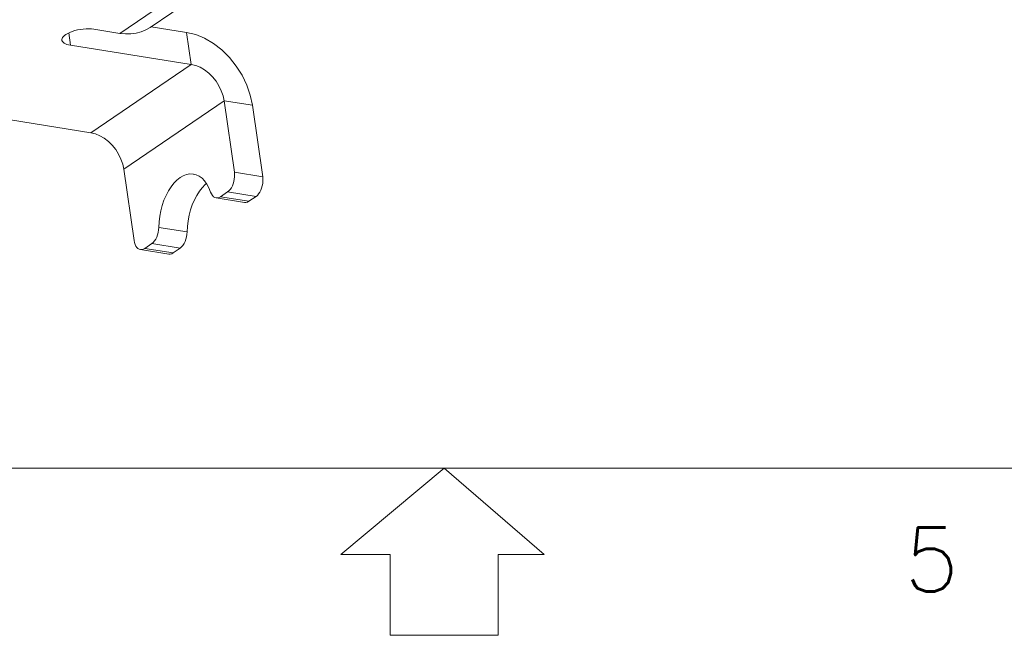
# Model space of a CAD drawing. Header units: inches. Extents: x -964.6 to -898.3, y 1271 to 1317.9.
# Tile 5 of 13: x -934.9 to -926.8, y 1272 to 1277. Entities that reach past the tile are written whole.
import ezdxf
from ezdxf.enums import TextEntityAlignment as Align

# ---------------------------------------------------------------- set-up
doc = ezdxf.new("R2010")
doc.units = ezdxf.units.IN
doc.header["$MEASUREMENT"] = 0
for name, color, linetype in [('371', 7, 'Continuous'), ('\\M+2B9CF\\M+2AED8', 7, 'Continuous'), ('实体线', 2, 'Continuous')]:
    doc.layers.add(name, color=color, linetype=linetype)
doc.styles.add('DIM', font='romans.shx', dxfattribs={"width": 0.8})
doc.styles.add('ROMANS', font='romans', dxfattribs={"width": 0.85})

# ---------------------------------------------------------------- blocks, each defined once
blk = doc.blocks.new('fsrwrs87sd')
at = {"layer": '\\M+2B9CF\\M+2AED8', "lineweight": 20}
for p, q in [((-1107.1949, 1261.3021), (-1033.5638, 1261.3021)), ((-1072.1332, 1260.4375), (-1071.1013, 1261.3021)), ((-1070.0981, 1260.4375), (-1071.1013, 1261.3021)), ((-1071.6417, 1260.4375), (-1072.1332, 1260.4375)), ((-1071.6417, 1259.6271), (-1071.6417, 1260.4375)), ((-1070.5609, 1260.4375), (-1070.0981, 1260.4375)), ((-1070.5609, 1259.6271), (-1070.5609, 1260.4375)), ((-1071.6417, 1259.6271), (-1070.5609, 1259.6271))]:
    blk.add_line(p, q, dxfattribs=at)
at = {"layer": '\\M+2B9CF\\M+2AED8', "lineweight": 20, "style": 'ROMANS'}
blk.add_text('5', height=0.6401, dxfattribs=at).set_placement((-1066.4944, 1260.0658))
at = {"layer": '\\M+2B9CF\\M+2AED8', "lineweight": 20, "style": 'DIM', "oblique": 10, "width": 0.8}
for tag, p in [('1', (-1043.048, 1262.9302)), ('A4', (-1042.7161, 1261.8329)), ('1OF1', (-1038.3783, 1261.8329)), ('A', (-1034.63, 1261.8329))]:
    blk.add_attdef(tag, text='', height=0.462, dxfattribs=at).set_placement(p, align=Align.MIDDLE_CENTER)
blk = doc.blocks.new('fs2fds2e2')
at = {"layer": '371', "color": 6}
blk.add_blockref('fsrwrs87sd', (0, 0), dxfattribs=at)

msp = doc.modelspace()

# ---------------------------------------------------------------- linework, layer by layer
at = {"layer": '实体线', "lineweight": 15}
for p, q in [((-932.5793, 1277.9658), (-934.1006, 1276.9285)), ((-933.8513, 1276.9777), (-932.3298, 1278.0153)), ((-934.5066, 1276.8313), (-934.5211, 1276.9325)), ((-934.1006, 1276.9285), (-934.3144, 1276.9624)), ((-933.5531, 1276.9366), (-933.844, 1276.9827)), ((-933.5155, 1276.674), (-933.5531, 1276.9366)), ((-933.5155, 1276.674), (-934.5066, 1276.8313)), ((-934.3393, 1276.1122), (-933.5155, 1276.674)), ((-934.0685, 1275.8126), (-933.2447, 1276.3744)), ((-933.2447, 1276.3744), (-933.1607, 1275.7879)), ((-933.2447, 1276.3744), (-933.0115, 1276.3373)), ((-935.3304, 1276.2696), (-934.3393, 1276.1122)), ((-933.0115, 1276.3373), (-932.9275, 1275.7509)), ((-934.0685, 1275.8126), (-933.9845, 1275.2262)), ((-933.1607, 1275.7879), (-932.9275, 1275.7509)), ((-933.2741, 1275.5857), (-933.2158, 1275.6255)), ((-933.2158, 1275.6255), (-932.9826, 1275.5884)), ((-933.31, 1275.5762), (-933.0767, 1275.5392)), ((-933.0409, 1275.5487), (-933.2741, 1275.5857)), ((-933.0409, 1275.5487), (-932.9826, 1275.5884)), ((-933.5483, 1275.2969), (-933.7815, 1275.3339)), ((-933.6994, 1275.1146), (-933.9326, 1275.1516)), ((-933.8968, 1275.1611), (-933.8384, 1275.2008)), ((-933.8968, 1275.1611), (-933.6636, 1275.1241)), ((-933.6052, 1275.1638), (-933.8384, 1275.2008)), ((-933.6636, 1275.1241), (-933.6052, 1275.1638))]:
    msp.add_line(p, q, dxfattribs=at)
for points in [[(-934.5768, 1276.8731), (-934.577, 1276.8782), (-934.5754, 1276.8862), (-934.5714, 1276.8944), (-934.5649, 1276.9029), (-934.5559, 1276.9114), (-934.544, 1276.9201), (-934.5294, 1276.9287), (-934.5116, 1276.937), (-934.4916, 1276.9447), (-934.4701, 1276.9512), (-934.4476, 1276.9567), (-934.4244, 1276.9609), (-934.4011, 1276.9639), (-934.378, 1276.9655), (-934.3556, 1276.9658), (-934.3345, 1276.9648), (-934.3144, 1276.9624)], [(-934.1006, 1276.9285), (-934.0543, 1276.9237), (-934.0097, 1276.9242), (-933.9665, 1276.93), (-933.9254, 1276.9409), (-933.887, 1276.9569), (-933.8513, 1276.9777)], [(-933.5531, 1276.9366), (-933.4783, 1276.9181), (-933.4053, 1276.888), (-933.3332, 1276.8456), (-933.2646, 1276.7927), (-933.2013, 1276.7303), (-933.1448, 1276.6602), (-933.0965, 1276.5838), (-933.0575, 1276.5033), (-933.0294, 1276.4214), (-933.0115, 1276.3373)], [(-934.5066, 1276.8313), (-934.522, 1276.8343), (-934.5359, 1276.8382), (-934.5485, 1276.8432), (-934.5591, 1276.849), (-934.5673, 1276.8556), (-934.573, 1276.8627), (-934.5762, 1276.8703), (-934.5768, 1276.8731)], [(-933.5155, 1276.674), (-933.4781, 1276.6647), (-933.4416, 1276.6497), (-933.4055, 1276.6285), (-933.3712, 1276.6021), (-933.3396, 1276.5709), (-933.3113, 1276.5358), (-933.2872, 1276.4976), (-933.2677, 1276.4573), (-933.2536, 1276.4164), (-933.2447, 1276.3744)], [(-934.3393, 1276.1122), (-934.3019, 1276.103), (-934.2654, 1276.0879), (-934.2293, 1276.0668), (-934.195, 1276.0403), (-934.1634, 1276.0091), (-934.1351, 1275.974), (-934.111, 1275.9359), (-934.0915, 1275.8956), (-934.0774, 1275.8547), (-934.0685, 1275.8126)], [(-933.496, 1275.7725), (-933.499, 1275.7729), (-933.5256, 1275.7737), (-933.5526, 1275.769), (-933.5797, 1275.7588), (-933.6064, 1275.7434), (-933.6324, 1275.7229), (-933.6573, 1275.6976), (-933.6807, 1275.668), (-933.7023, 1275.6343), (-933.7219, 1275.5972), (-933.739, 1275.5572), (-933.7535, 1275.5148), (-933.7651, 1275.4706), (-933.7738, 1275.4253), (-933.7792, 1275.3798), (-933.7815, 1275.3339)], [(-933.3556, 1275.6244), (-933.3695, 1275.6592), (-933.3858, 1275.6898), (-933.4047, 1275.7163), (-933.4258, 1275.7382), (-933.4488, 1275.755), (-933.4733, 1275.7667), (-933.496, 1275.7725)], [(-933.2158, 1275.6255), (-933.2047, 1275.6346), (-933.1945, 1275.6461), (-933.1851, 1275.66), (-933.1769, 1275.6758), (-933.1701, 1275.6932), (-933.1647, 1275.7117), (-933.1611, 1275.7309), (-933.1591, 1275.7504), (-933.159, 1275.7693), (-933.1607, 1275.7879)], [(-933.5483, 1275.2969), (-933.546, 1275.3428), (-933.5406, 1275.3882), (-933.5319, 1275.4335), (-933.5203, 1275.4777), (-933.5058, 1275.5201), (-933.4887, 1275.5602), (-933.4691, 1275.5973), (-933.4475, 1275.631), (-933.4241, 1275.6606), (-933.3992, 1275.6859), (-933.3888, 1275.694)], [(-932.9826, 1275.5884), (-932.9715, 1275.5976), (-932.9613, 1275.6091), (-932.9519, 1275.623), (-932.9437, 1275.6388), (-932.9369, 1275.6562), (-932.9315, 1275.6747), (-932.9279, 1275.6939), (-932.9259, 1275.7133), (-932.9258, 1275.7323), (-932.9275, 1275.7509)], [(-933.3099, 1275.5763), (-933.3214, 1275.5798), (-933.3319, 1275.5866), (-933.3412, 1275.5965), (-933.3491, 1275.609), (-933.3556, 1275.6244)], [(-933.2741, 1275.5857), (-933.2862, 1275.5792), (-933.2982, 1275.576), (-933.3099, 1275.5763)], [(-933.0409, 1275.5487), (-933.053, 1275.5422), (-933.065, 1275.539), (-933.0767, 1275.5392)], [(-933.8384, 1275.2008), (-933.8268, 1275.2106), (-933.8161, 1275.2228), (-933.8064, 1275.2378), (-933.798, 1275.2548), (-933.7912, 1275.2734), (-933.7861, 1275.2932), (-933.7829, 1275.3133), (-933.7815, 1275.3339)], [(-933.6052, 1275.1638), (-933.5936, 1275.1736), (-933.5829, 1275.1858), (-933.5732, 1275.2007), (-933.5648, 1275.2177), (-933.558, 1275.2364), (-933.5529, 1275.2562), (-933.5497, 1275.2762), (-933.5483, 1275.2969)], [(-933.9845, 1275.2262), (-933.981, 1275.2088), (-933.9759, 1275.1934), (-933.9693, 1275.1798), (-933.9612, 1275.1686), (-933.952, 1275.16), (-933.9419, 1275.1542), (-933.9326, 1275.1516)], [(-933.9326, 1275.1516), (-933.931, 1275.1514), (-933.9196, 1275.1516), (-933.9083, 1275.1548), (-933.8968, 1275.1611)], [(-933.6994, 1275.1146), (-933.6978, 1275.1144), (-933.6864, 1275.1146), (-933.6751, 1275.1178), (-933.6636, 1275.1241)]]:
    msp.add_lwpolyline(points, dxfattribs=at)

# ---------------------------------------------------------------- block references
at = {"layer": '371', "color": 6, "xscale": 0.8203962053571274, "yscale": 0.8203962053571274, "zscale": 0.8203962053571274}
msp.add_blockref('fs2fds2e2', (-52.7114, 238.5889), dxfattribs=at)

doc.saveas('drawing.dxf')
